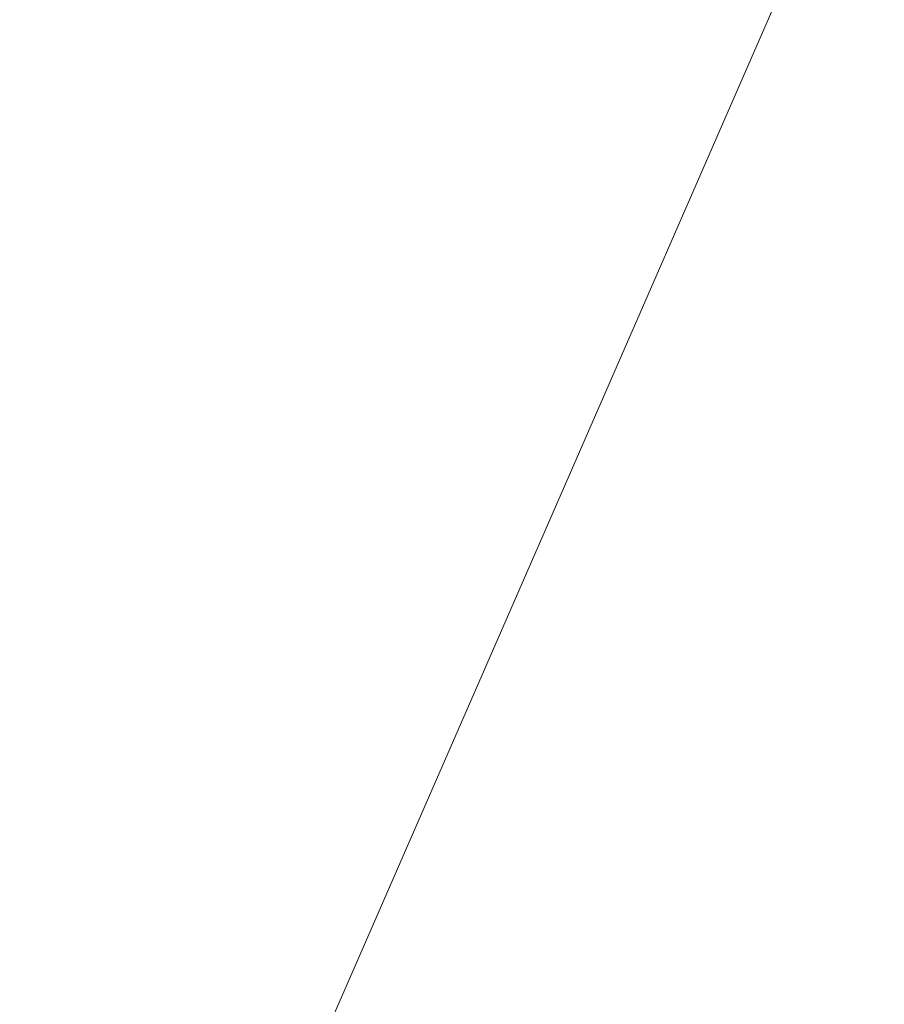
# Model space of a CAD drawing. Header units: metres. Extents: x -5203299 to 2078834, y 245743 to 5816291.
# Tile 123 of 256: x 366320.9692 to 366321.0089, y 5814087.4325 to 5814087.4778. Entities that reach past the tile are written whole.
import ezdxf

# ---------------------------------------------------------------- set-up
doc = ezdxf.new("R2010")
doc.units = ezdxf.units.M
doc.header["$LTSCALE"] = 0.5
doc.layers.add('30 -39 Baustelle- Fläche', color=7, linetype='Continuous', lineweight=15)
doc.layers.add('Keine', color=7, linetype='Continuous', lineweight=9)

# ---------------------------------------------------------------- blocks, each defined once
blk = doc.blocks.new('Gruppe-12227')
at = {"layer": 'Keine', "color": 7, "flags": 128}
blk.add_lwpolyline([(-271.709457, -118.022767), (-272.030153, -118.758181)], dxfattribs=at)
blk = doc.blocks.new('Gruppe-12238')
at = {"layer": 'Keine', "color": 7}
blk.add_blockref('Gruppe-12227', (0, 0), dxfattribs=at)
blk = doc.blocks.new('Gruppe-12239')
at = {"layer": 'Keine', "color": 7}
blk.add_blockref('Gruppe-12238', (0, 0), dxfattribs=at)
blk = doc.blocks.new('Gruppe-12241')
at = {"layer": 'Keine', "color": 7}
blk.add_blockref('Gruppe-12239', (0, 0), dxfattribs=at)
blk = doc.blocks.new('Gruppe-12242')
at = {"layer": 'Keine', "color": 7}
blk.add_blockref('Gruppe-12241', (0, 0), dxfattribs=at)
blk = doc.blocks.new('_BE Phase 5 (3D)')
at = {"layer": '30 -39 Baustelle- Fläche', "color": 7}
blk.add_blockref('Gruppe-12242', (0, 0), dxfattribs=at)

msp = doc.modelspace()

# ---------------------------------------------------------------- block references
at = {"layer": 'Keine', "color": 1}
msp.add_blockref('_BE Phase 5 (3D)', (366592.803493, 5814205.707928), dxfattribs=at)

doc.saveas('drawing.dxf')
